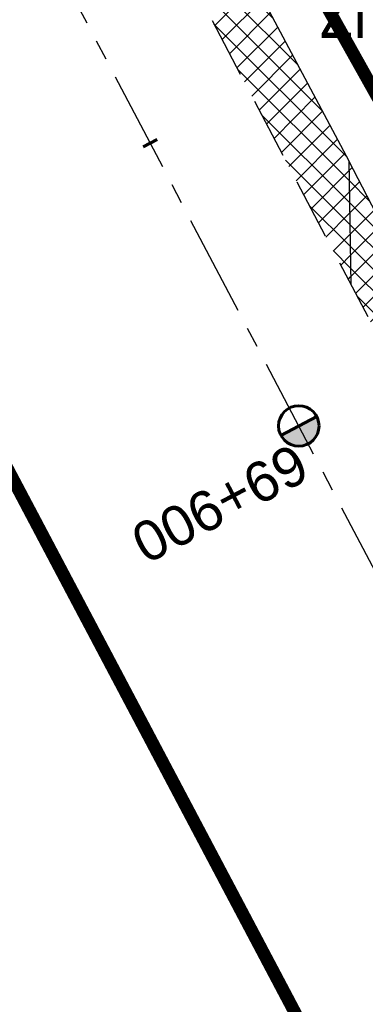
# Model space of a CAD drawing. Header units: metres. Extents: x 7529682 to 7533711, y 5721195 to 5727842.
# Tile 78 of 232: x 7531292 to 7531303, y 5724754 to 5724785. Entities that reach past the tile are written whole.
import ezdxf

# ---------------------------------------------------------------- set-up
doc = ezdxf.new("R2010")
doc.units = ezdxf.units.M
for name, pattern in [('817-dzialki-09-05-04$0$HIDDEN', [0.375, 0.25, -0.125]), ('ACAD_ISO05W100', [33, 24, -3, 0, -3, 0, -3]), ('CENTER', [50.800000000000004, 31.75, -6.35, 6.35, -6.35]), ('HIDDEN', [9.524999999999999, 6.35, -3.175])]:
    doc.linetypes.add(name, pattern=pattern)
for name, color, linetype in [('C-DROGI-SYTUACJA-ETYKIETY', 7, 'Continuous'), ('D-hatch-pobocza', 131, 'Continuous'), ('D-hatch-zjazdy-kruszywo', 111, 'Continuous'), ('D-pobocza', 60, 'Continuous'), ('D-rowy', 160, 'Continuous')]:
    doc.layers.add(name, color=color, linetype=linetype)
for name, color, linetype, lineweight in [('D-krawędzie', 3, 'Continuous', 30), ('D-oś', 10, 'CENTER', 30), ('D-pas-drogowy', 7, 'ACAD_ISO05W100', 50), ('D-zjazdy', 202, 'Continuous', 30), ('D-zjazdy-opis', 202, 'Continuous', 30)]:
    doc.layers.add(name, color=color, linetype=linetype, lineweight=lineweight)
doc.layers.add('D-LR-etap-III', color=7, linetype='817-dzialki-09-05-04$0$HIDDEN', lineweight=50, true_color=0x00008f)
doc.styles.add('2mm08', font='arial.ttf', dxfattribs={"width": 0.8})
doc.styles.get("Standard").update_dxf_attribs({"font": 'arial.ttf'})
pattern_1 = [(45, (0, 0), (-0.3367596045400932, 0.3367596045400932), []), (135, (0, 0), (-0.3367596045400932, -0.3367596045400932), [])]

# ---------------------------------------------------------------- blocks, each defined once
blk = doc.blocks.new('kilometraz')
at = {"linetype": 'ByBlock', "lineweight": -2}
blk.add_hatch(color=0, dxfattribs=at).paths.add_polyline_path([(0, -0.28125, 0.4142135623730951), (0.28125, 0, 0.4142135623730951), (0, 0.28125)])
at = {"color": 0, "linetype": 'ByBlock', "lineweight": -2}
blk.add_line((0, 0.28125), (0, -0.28125), dxfattribs=at)
blk.add_circle((0, 0), 0.28125, dxfattribs=at)
blk = doc.blocks.new('AeccTickLine')
at = {"color": 0, "linetype": 'ByBlock', "lineweight": -2}
blk.add_line((0, 1), (-3.673819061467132e-16, -1), dxfattribs=at)

msp = doc.modelspace()

# ---------------------------------------------------------------- hatches: boundary and pattern name
at = {"layer": 'D-hatch-pobocza'}
h = msp.add_hatch(dxfattribs=at)
h.set_pattern_fill('ANSI37', color=256, scale=0.15, style=0)
h.set_pattern_definition(pattern_1)
h.paths.add_polyline_path([(7531327.019999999, 5724733.24), (7531314.57, 5724757.21), (7531302.376963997, 5724780.71917558), (7531302.440936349, 5724776.853417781), (7531306.739858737, 5724768.664832), (7531335.094443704, 5724714.652299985), (7531357.3191504, 5724672.438740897), (7531360.382455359, 5724666.624949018), (7531361.969999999, 5724665.57), (7531363.099643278, 5724665.411740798), (7531353.58, 5724682.67), (7531345.94, 5724697.46), (7531339.269999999, 5724710)])
at = {"layer": 'D-hatch-zjazdy-kruszywo'}
h = msp.add_hatch(dxfattribs=at)
h.set_pattern_fill('ANSI37', color=256, scale=0.15, style=0)
h.set_pattern_definition(pattern_1)
h.paths.add_polyline_path([(7531298.77605959, 5724787.517560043), (7531296.234606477, 5724788.675232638), (7531302.440936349, 5724776.853417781), (7531302.376963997, 5724780.71917558)])

# ---------------------------------------------------------------- linework, layer by layer
at = {"layer": 'D-krawędzie', "linetype": 'HIDDEN', "ltscale": 0.3, "flags": 128}
msp.add_lwpolyline([(7530572.009999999, 5726166.06), (7530620.380949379, 5726072.761487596), (7530641.555222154, 5726032.007915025), (7530660.960861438, 5725995.070069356), (7530689.128213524, 5725941.540167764), (7530707.335918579, 5725907.031820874), (7530725.255781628, 5725873.092686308), (7530743.969545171, 5725837.653904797), (7530770.526708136, 5725787.119408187), (7530787.864146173, 5725754.266918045), (7530809.897571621, 5725712.541613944), (7530824.739035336, 5725684.389287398), (7530840.856259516, 5725653.693092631), (7530860.675070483, 5725616.154465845), (7530865.283000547, 5725607.394015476), (7530878.050274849, 5725583.079962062), (7530918.171722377, 5725507.178125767), (7530950.162943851, 5725446.305402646), (7530993.419108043, 5725364.264712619), (7531022.766433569, 5725308.719304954), (7531053.80955549, 5725249.872416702), (7531081.165622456, 5725197.874670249), (7531103.902359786, 5725154.540603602), (7531128.123220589, 5725108.448161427), (7531149.3, 5725068.249999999), (7531167.380094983, 5725033.766927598), (7531197.164745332, 5724976.987689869), (7531228.151004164, 5724918.034426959), (7531253.152837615, 5724870.491119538), (7531286.7961686, 5724806.653565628), (7531306.739858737, 5724768.664832), (7531335.094443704, 5724714.652299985), (7531357.3191504, 5724672.438740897), (7531373.644908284, 5724641.454376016), (7531392.161870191, 5724605.998675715), (7531418.480331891, 5724555.852756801), (7531439.726902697, 5724515.582472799), (7531468.399107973, 5724461.077223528), (7531491.782023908, 5724416.527754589), (7531531.990296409, 5724339.832565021), (7531557.226635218, 5724291.658956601), (7531569.851546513, 5724267.577443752), (7531591.375556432, 5724226.547822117), (7531610.003879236, 5724191.103071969), (7531616.882991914, 5724177.998849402), (7531629.984986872, 5724153.025496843), (7531641.006768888, 5724132.021778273), (7531664.906257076, 5724087.616922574), (7531677.64401952, 5724064.785715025), (7531683.112433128, 5724054.988140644), (7531686.752875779, 5724048.180044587), (7531695.447538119, 5724031.696667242), (7531703.748818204, 5724015.917210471), (7531709.214143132, 5724005.513965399), (7531719.388607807, 5723986.14687362), (7531726.295217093, 5723973.000144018), (7531732.740794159, 5723960.735633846), (7531735.13, 5723956.19)], dxfattribs=at)
at = {"layer": 'D-LR-etap-III', "ltscale": 10, "flags": 128}
msp.add_lwpolyline([(7531750.474471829, 5723895.103125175, 0.4, 0.4, 0), (7531750.505, 5723895.13, 0.4, 0.4, 0), (7531682.71, 5724022.92, 0.4, 0.4, 0), (7531619.177023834, 5724147.203692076, 0.4, 0.4, 0), (7531592.308960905, 5724198.48863389, 0.4, 0.4, 0), (7531553.263875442, 5724272.918564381, 0.4, 0.4, 0), (7531504.019999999, 5724366.79, 0.4, 0.4, 0), (7531482.09, 5724407.62, 0.4, 0.4, 0), (7531412.350402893, 5724541.182759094, 0.4, 0.4, 0), (7531388.463669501, 5724586.929768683, 0.4, 0.4, 0), (7531345.12, 5724669.94, 0.4, 0.4, 0), (7531127.66, 5725081.67, 0.4, 0.4, 0), (7531059.253139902, 5725211.040795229, 0.4, 0.4, 0), (7531008.007244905, 5725307.953830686, 0.4, 0.4, 0), (7530964.181635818, 5725390.835555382, 0.4, 0.4, 0), (7530914.557354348, 5725484.683561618, 0.4, 0.4, 0), (7530865.243241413, 5725577.493975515, 0.4, 0.4, 0), (7530840.085257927, 5725624.058651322, 0.4, 0.4, 0), (7530802.559525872, 5725694.924584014, 0.4, 0.4, 0), (7530755.54, 5725787.51, 0.4, 0.4, 0), (7530708.717810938, 5725876.303221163, 0.4, 0.4, 0), (7530695.12, 5725902.09, 0.4, 0.4, 0), (7530642.91397006, 5726001.07839487, 0.4, 0.4, 0), (7530634.934723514, 5726016.146615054, 0.4, 0.4, 0), (7530610.820000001, 5726061.929999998, 0.4, 0.4, 0), (7530610.820000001, 5726061.929999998, 0.4, 0.4, 0), (7530607.21, 5726063.51, 0.4, 0.4, 0), (7530597.42, 5726080.68, 0.4, 0.4, 0), (7530591.16, 5726088.44, 0.4, 0.4, 0), (7530581.28, 5726107.21, 0.4, 0.4, 0), (7530571.29, 5726130.56, 0.4, 0.4, 0), (7530549.554994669, 5726171.527317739, 0.4, 0.4, 0), (7530531.014309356, 5726206.473807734, 0.4, 0.4, 0), (7530516.461208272, 5726236.016618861, 0.4, 0.4, 0), (7530500.798929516, 5726266.141265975, 0.4, 0.4, 0), (7530491.349999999, 5726283.94, 0.4, 0.4, 0), (7530482.4, 5726303.41, 0.4, 0.4, 0), (7530482.4, 5726303.41, 0.4, 0.4, 0), (7530450.41, 5726357.28, 0.4, 0.4, 0), (7530397.759396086, 5726458.499907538, 0.4, 0.4, 0), (7530334.707815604, 5726583.664702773, 0.4, 0.4, 0), (7530303.939274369, 5726645.167943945, 0.4, 0.4, 0), (7530300.509779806, 5726651.777515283, 0.4, 0.4, 0), (7530289.213532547, 5726671.966724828, 0.4, 0.4, 0), (7530281.54, 5726685.57, 0.4, 0.4, 0), (7530261.37085633, 5726724.163374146, 0.4, 0.4, 0), (7530254.03, 5726738.21, 0.4, 0.4, 0), (7530197.219999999, 5726845.06, 0.4, 0.4, 0), (7530194.71, 5726849.15, 0.4, 0.4, 0), (7530195.92, 5726850.75, 0.4, 0.4, 0), (7530170.546669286, 5726892.961489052, 0.4, 0.4, 0), (7530143.174718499, 5726945.065838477, 0.4, 0.4, 0), (7530105.059999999, 5727018.32, 0.4, 0.4, 0), (7530100.059999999, 5727027.16, 0.4, 0.4, 0), (7530062.318670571, 5727099.625398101, 0.4, 0.4, 0), (7530015.378537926, 5727189.420463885, 0.4, 0.4, 0), (7529983.207960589, 5727250.206596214, 0.4, 0.4, 0), (7529953.284293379, 5727306.74720398, 0.4, 0.4, 0), (7529900.67053443, 5727406.15903814, 0.4, 0.4, 0), (7529890.630239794, 5727425.131178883, 0.4, 0.4, 0), (7529875.155383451, 5727454.426350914, 0.4, 0.4, 0), (7529857.560096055, 5727487.787346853, 0.4, 0.4, 0), (7529835.194401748, 5727530.19312405, 0.4, 0.4, 0), (7529811.740544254, 5727574.662079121, 0.4, 0.4, 0), (7529792.101859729, 5727611.922638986, 0.4, 0.4, 0), (7529768.066117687, 5727657.469613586, 0.4, 0.4, 0), (7529755.210566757, 5727682.131373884, 0.4, 0.4, 0), (7529753.309999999, 5727681.13, 0.4, 0.4, 0), (7529739.21, 5727707.77, 0.4, 0.4, 0), (7529735.394745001, 5727711.251990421, 0.4, 0.4, 0), (7529725.42, 5727730.2, 0.4, 0.4, 0), (7529723.55, 5727729.88, 0.4, 0.4, 0), (7529695.566668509, 5727782.932080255, 0.4, 0.4, 0), (7529717.67971874, 5727794.024357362, 0.4, 0.4, 0), (7529736.274870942, 5727758.647400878, 0.4, 0.4, 0), (7529736.274870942, 5727758.647400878, 0.4, 0.4, 0), (7529744.511003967, 5727750.406106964, 0.4, 0.4, 0), (7529744.511003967, 5727750.406106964, 0.4, 0.4, 0), (7529750.282568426, 5727738.549848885, 0.4, 0.4, 0), (7529777.108510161, 5727687.569424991, 0.4, 0.4, 0), (7529796.51537536, 5727651.329932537, 0.4, 0.4, 0), (7529814.937945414, 5727616.793170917, 0.4, 0.4, 0), (7529839.006722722, 5727572.303976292, 0.4, 0.4, 0), (7529860.617626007, 5727532.509108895, 0.4, 0.4, 0), (7529882.348967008, 5727491.504261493, 0.4, 0.4, 0), (7529904.865139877, 5727449.096370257, 0.4, 0.4, 0), (7529920.747384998, 5727418.884773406, 0.4, 0.4, 0), (7529946.676504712, 5727368.547487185, 0.4, 0.4, 0), (7529972.024701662, 5727320.573310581, 0.4, 0.4, 0), (7529987.740014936, 5727290.153392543, 0.4, 0.4, 0), (7529996.497385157, 5727273.661630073, 0.4, 0.4, 0), (7530017.541471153, 5727234.202689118, 0.4, 0.4, 0), (7530033.053657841, 5727204.864166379, 0.4, 0.4, 0), (7530051.622983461, 5727170.222745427, 0.4, 0.4, 0), (7530069.276612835, 5727137.015751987, 0.4, 0.4, 0), (7530089.385386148, 5727097.533639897, 0.4, 0.4, 0), (7530109.712512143, 5727060.746615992, 0.4, 0.4, 0), (7530136.769722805, 5727011.640131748, 0.4, 0.4, 0), (7530162.446686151, 5726962.743777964, 0.4, 0.4, 0), (7530187.674104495, 5726916.992101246, 0.4, 0.4, 0), (7530207.820739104, 5726879.335323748, 0.4, 0.4, 0), (7530230.625609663, 5726834.518686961, 0.4, 0.4, 0), (7530262.288093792, 5726776.61832811, 0.4, 0.4, 0), (7530277.509672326, 5726760.213143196, 0.4, 0.4, 0), (7530286.036865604, 5726744.106684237, 0.4, 0.4, 0), (7530288.097472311, 5726735.884066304, 0.4, 0.4, 0), (7530290.393870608, 5726725.046963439, 0.4, 0.4, 0), (7530296.17664807, 5726713.582980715, 0.4, 0.4, 0), (7530302.726195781, 5726701.18226779, 0.4, 0.4, 0), (7530325.685047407, 5726657.466383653, 0.4, 0.4, 0), (7530343.243978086, 5726623.648592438, 0.4, 0.4, 0), (7530360.229820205, 5726591.746871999, 0.4, 0.4, 0), (7530383.20855044, 5726548.059469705, 0.4, 0.4, 0), (7530406.017875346, 5726503.605514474, 0.4, 0.4, 0), (7530427.464919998, 5726462.620289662, 0.4, 0.4, 0), (7530447.9278544, 5726424.388014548, 0.4, 0.4, 0), (7530471.126878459, 5726379.920667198, 0.4, 0.4, 0), (7530490.501003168, 5726343.033350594, 0.4, 0.4, 0), (7530509.499458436, 5726306.733076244, 0.4, 0.4, 0), (7530529.890269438, 5726267.244072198, 0.4, 0.4, 0), (7530543.852446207, 5726238.990319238, 0.4, 0.4, 0), (7530554.808897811, 5726218.943990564, 0.4, 0.4, 0), (7530559.027108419, 5726212.223286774, 0.4, 0.4, 0), (7530563.060988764, 5726206.409670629, 0.4, 0.4, 0), (7530566.93354971, 5726200.463543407, 0.4, 0.4, 0), (7530569.771022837, 5726194.901501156, 0.4, 0.4, 0), (7530571.47319415, 5726191.282350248, 0.4, 0.4, 0), (7530572.839142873, 5726188.024533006, 0.4, 0.4, 0), (7530575.295071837, 5726182.034664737, 0.4, 0.4, 0), (7530579.736851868, 5726173.306070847, 0.4, 0.4, 0), (7530583.3, 5726167.41, 0.4, 0.4, 0), (7530593.4, 5726163.33, 0.4, 0.4, 0), (7530598.618375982, 5726155.264489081, 0.4, 0.4, 0), (7530608.258304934, 5726140.497132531, 0.4, 0.4, 0), (7530603.269999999, 5726136.83, 0.4, 0.4, 0), (7530606.53, 5726131.84, 0.4, 0.4, 0), (7530604.239057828, 5726124.21679044, 0.4, 0.4, 0), (7530605.847136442, 5726121.630127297, 0.4, 0.4, 0), (7530608.971611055, 5726116.164124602, 0.4, 0.4, 0), (7530618.114293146, 5726097.791111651, 0.4, 0.4, 0), (7530651.213125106, 5726034.959524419, 0.4, 0.4, 0), (7530670.243741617, 5725998.61095082, 0.4, 0.4, 0), (7530698.075474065, 5725945.952624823, 0.4, 0.4, 0), (7530716.505955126, 5725911.3051464, 0.4, 0.4, 0), (7530735.223454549, 5725875.667401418, 0.4, 0.4, 0), (7530752.504235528, 5725842.154920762, 0.4, 0.4, 0), (7530778.310652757, 5725793.501254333, 0.4, 0.4, 0), (7530797.499961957, 5725756.381811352, 0.4, 0.4, 0), (7530812.518974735, 5725728.28874362, 0.4, 0.4, 0), (7530820.039295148, 5725713.160404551, 0.4, 0.4, 0), (7530822.422446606, 5725710.193574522, 0.4, 0.4, 0), (7530833.154893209, 5725688.800634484, 0.4, 0.4, 0), (7530849.629354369, 5725656.158601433, 0.4, 0.4, 0), (7530867.98290276, 5725621.963939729, 0.4, 0.4, 0), (7530872.629809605, 5725612.88760475, 0.4, 0.4, 0), (7530880.354488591, 5725597.594500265, 0.4, 0.4, 0), (7530883.839446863, 5725593.389159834, 0.4, 0.4, 0), (7530891.782113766, 5725587.763349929, 0.4, 0.4, 0), (7530895.038670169, 5725584.280746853, 0.4, 0.4, 0), (7530897.033644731, 5725580.941110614, 0.4, 0.4, 0), (7530900.951646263, 5725579.945856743, 0.4, 0.4, 0), (7530904.80970798, 5725571.977328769, 0.4, 0.4, 0), (7530903.682362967, 5725568.566434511, 0.4, 0.4, 0), (7530908.900614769, 5725558.844845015, 0.4, 0.4, 0), (7530910.252030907, 5725545.671606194, 0.4, 0.4, 0), (7530912.872986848, 5725538.645543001, 0.4, 0.4, 0), (7530945.278171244, 5725478.464284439, 0.4, 0.4, 0), (7530959.692318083, 5725450.24628822, 0.4, 0.4, 0), (7531002.82670893, 5725368.192370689, 0.4, 0.4, 0), (7531044.703532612, 5725290.314293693, 0.4, 0.4, 0), (7531064.098839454, 5725253.212562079, 0.4, 0.4, 0), (7531083.010253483, 5725216.677517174, 0.4, 0.4, 0), (7531113.013137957, 5725158.465613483, 0.4, 0.4, 0), (7531137.364304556, 5725113.07076138, 0.4, 0.4, 0), (7531150.830830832, 5725086.711759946, 0.4, 0.4, 0), (7531159.745663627, 5725076.640848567, 0.4, 0.4, 0), (7531166.309999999, 5725074.58, 0.4, 0.4, 0), (7531172.29, 5725062.58, 0.4, 0.4, 0), (7531170.589828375, 5725055.605912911, 0.4, 0.4, 0), (7531173.732823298, 5725044.080706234, 0.4, 0.4, 0), (7531215.342008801, 5724964.859648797, 0.4, 0.4, 0), (7531238.054496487, 5724921.684649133, 0.4, 0.4, 0), (7531262.389821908, 5724875.282876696, 0.4, 0.4, 0), (7531295.587160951, 5724811.265731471, 0.4, 0.4, 0), (7531348.487908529, 5724712.362812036, 0.4, 0.4, 0), (7531363.740817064, 5724682.68394264, 0.4, 0.4, 0), (7531366.986905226, 5724675.865317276, 0.4, 0.4, 0), (7531382.541261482, 5724646.110625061, 0.4, 0.4, 0), (7531401.299165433, 5724610.874551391, 0.4, 0.4, 0), (7531428.964837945, 5724558.862274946, 0.4, 0.4, 0), (7531449.111202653, 5724520.397801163, 0.4, 0.4, 0), (7531477.292992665, 5724465.831467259, 0.4, 0.4, 0), (7531500.996290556, 5724421.112506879, 0.4, 0.4, 0), (7531512.121834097, 5724400.549045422, 0.4, 0.4, 0), (7531513.78163794, 5724396.757451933, 0.4, 0.4, 0), (7531526.32, 5724379.39, 0.4, 0.4, 0), (7531566.783642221, 5724302.73628205, 0.4, 0.4, 0), (7531578.579156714, 5724282.774819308, 0.4, 0.4, 0), (7531584.232619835, 5724273.111246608, 0.4, 0.4, 0), (7531590.109283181, 5724263.508189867, 0.4, 0.4, 0), (7531593.027899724, 5724258.771479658, 0.4, 0.4, 0), (7531595.711841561, 5724254.226824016, 0.4, 0.4, 0), (7531601.659976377, 5724243.898197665, 0.4, 0.4, 0), (7531606.097733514, 5724235.986407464, 0.4, 0.4, 0), (7531609.382207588, 5724230.799061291, 0.4, 0.4, 0), (7531611.580260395, 5724227.671180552, 0.4, 0.4, 0), (7531612.707802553, 5724225.86410867, 0.4, 0.4, 0), (7531618.665224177, 5724214.480919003, 0.4, 0.4, 0), (7531619.885522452, 5724212.333950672, 0.4, 0.4, 0), (7531620.931818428, 5724210.787064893, 0.4, 0.4, 0), (7531623.518605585, 5724207.111542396, 0.4, 0.4, 0), (7531626.143926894, 5724203.61306897, 0.4, 0.4, 0), (7531632.022984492, 5724196.485954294, 0.4, 0.4, 0), (7531653.949089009, 5724152.617641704, 0.4, 0.4, 0), (7531656.750690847, 5724143.103797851, 0.4, 0.4, 0), (7531659.61440691, 5724133.254504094, 0.4, 0.4, 0), (7531661.627147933, 5724128.646047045, 0.4, 0.4, 0.01093811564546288), (7531674.314987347, 5724101.43546424, 0.4, 0.4, 0), (7531685.137626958, 5724081.408252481, 0.4, 0.4, 0), (7531692.159945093, 5724066.277333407, 0.4, 0.4, 0), (7531699.662164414, 5724051.388120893, 0.4, 0.4, 0), (7531704.480624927, 5724040.808561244, 0.4, 0.4, 0), (7531704.480624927, 5724040.808561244, 0.4, 0.4, 0), (7531704.401251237, 5724037.368913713, 0.4, 0.4, 0), (7531720.383609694, 5724003.441317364, 0.4, 0.4, 0), (7531728.79890528, 5723986.206298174, 0.4, 0.4, 0), (7531733.237926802, 5723977.192631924, 0.4, 0.4, 0), (7531736.750027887, 5723969.505210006, 0.4, 0.4, 0), (7531737.336143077, 5723968.518916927, 0.4, 0.4, 0), (7531738.285051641, 5723967.699360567, 0.4, 0.4, 0), (7531742.180915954, 5723962.346428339, 0.4, 0.4, 0), (7531744.286141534, 5723958.615526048, 0.4, 0.4, 0), (7531755.393260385, 5723944.192617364, 0.4, 0.4, 0), (7531758.69, 5723936.76, 0.4, 0.4, 0), (7531780.08, 5723929.25, 0.4, 0.4, 0), (7531792.611989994, 5723906.337708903, 0.4, 0.4, 0), (7531792.611989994, 5723906.337708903, 0.4, 0.4, 0), (7531756.962094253, 5723883.055323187, 0.4, 0.4, 0), (7531750.46, 5723895.130000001, 0.4, 0.4, 0), (7531750.46, 5723895.130000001, 0, 0, 0)], format="xyseb", dxfattribs=at)
at = {"layer": 'D-oś', "ltscale": 0.1}
msp.add_lwpolyline([(7531488.682972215, 5724414.901138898), (7531465.30154836, 5724459.447768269), (7531436.630334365, 5724513.951133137), (7531415.382990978, 5724554.222881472), (7531389.061122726, 5724604.375291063), (7531370.54547166, 5724639.828481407), (7531354.22214964, 5724670.808223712), (7531331.99647235, 5724713.023626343), (7531303.640952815, 5724767.037938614), (7531283.698553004, 5724805.024214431), (7531250.055061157, 5724868.862076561), (7531225.052886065, 5724916.406033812), (7531194.065303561, 5724975.361817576), (7531164.280332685, 5725032.141666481), (7531146.201824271, 5725066.621712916), (7531125.025790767, 5725106.818458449), (7531100.803065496, 5725152.914450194), (7531078.067230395, 5725196.24679728), (7531050.712974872, 5725248.241100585), (7531019.671816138, 5725307.084268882), (7530990.323090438, 5725362.632329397), (7530947.065833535, 5725444.675091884), (7530915.075467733, 5725505.546186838), (7530874.953735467, 5725581.448561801)], dxfattribs=at)
at = {"layer": 'D-pas-drogowy', "ltscale": 0.2, "flags": 128}
msp.add_lwpolyline([(7531633.018560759, 5724182.834272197, 0.4, 0.4, 0), (7531617.558899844, 5724211.608162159, 0.4, 0.4, 0), (7531566.783642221, 5724302.73628205, 0.4, 0.4, 0), (7531538.419082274, 5724356.469679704, 0.4, 0.4, 0), (7531526.32, 5724379.39, 0.4, 0.4, 0), (7531516.102085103, 5724393.607319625, 0.4, 0.4, 0.001485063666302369), (7531513.78037409, 5724396.837773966, 0.4, 0.4, 0), (7531501.87, 5724413.41, 0.4, 0.4, 0), (7531474.926107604, 5724464.507896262, 0.4, 0.4, 0), (7531446.200436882, 5724518.992313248, 0.4, 0.4, 0), (7531424.962185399, 5724559.262257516, 0.4, 0.4, 0), (7531398.444460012, 5724609.565801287, 0.4, 0.4, 0), (7531379.647455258, 5724645.216004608, 0.4, 0.4, 0), (7531365.23, 5724672.56, 0.4, 0.4, 0), (7531341.305752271, 5724717.915356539, 0.4, 0.4, 0), (7531312.899996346, 5724771.788898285, 0.4, 0.4, 0), (7531292.590923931, 5724810.306502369, 0.4, 0.4, 0), (7531259.391619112, 5724873.271351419, 0.4, 0.4, 0), (7531233.740401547, 5724921.922582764, 0.4, 0.4, 0), (7531203.072738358, 5724980.092044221, 0.4, 0.4, 0), (7531173.471398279, 5725036.225177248, 0.4, 0.4, 0), (7531168.269999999, 5725046.09, 0.4, 0.4, 0), (7531172.29, 5725062.58, 0.4, 0.4, 0), (7531166.309999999, 5725074.58, 0.4, 0.4, 0), (7531150.32, 5725079.6, 0.4, 0.4, 0), (7531141.5, 5725096.43, 0.4, 0.4, 0), (7531109.311735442, 5725157.814415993, 0.4, 0.4, 0), (7531086.641300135, 5725201.047918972, 0.4, 0.4, 0), (7531059.198258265, 5725253.383662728, 0.4, 0.4, 0), (7531028.206828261, 5725312.48946212, 0.4, 0.4, 0), (7530999.104694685, 5725367.990143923, 0.4, 0.4, 0), (7530956.247527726, 5725449.724815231, 0.4, 0.4, 0), (7530924.397774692, 5725510.463768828, 0.4, 0.4, 0), (7530897.509999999, 5725561.74, 0.4, 0.4, 0), (7530894.46, 5725566.14, 0.4, 0.4, 0), (7530892.16, 5725570.49, 0.4, 0.4, 0), (7530869.362688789, 5725613.307018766, 0.4, 0.4, 0), (7530861.693971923, 5725627.704613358, 0.4, 0.4, 0), (7530852.74, 5725644.52, 0.4, 0.4, 0), (7530831.509999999, 5725684.2, 0.4, 0.4, 0), (7530811.13, 5725722.52, 0.4, 0.4, 0), (7530792.3476413, 5725757.940652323, 0.4, 0.4, 0), (7530768.03, 5725803.8, 0.4, 0.4, 0), (7530748.768542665, 5725840.178507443, 0.4, 0.4, 0), (7530727.7, 5725879.97, 0.4, 0.4, 0), (7530712.0981582, 5725909.54523909, 0.4, 0.4, 0), (7530693.644105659, 5725944.645156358, 0.4, 0.4, 0), (7530665.702224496, 5725997.538976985, 0.4, 0.4, 0), (7530641.759999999, 5726042.88, 0.4, 0.4, 0), (7530616.5, 5726091.48, 0.4, 0.4, 0), (7530604.628439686, 5726114.319880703, 0.4, 0.4, -0.007762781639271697), (7530602.5, 5726118.43, 0.4, 0.4, 0), (7530603.992037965, 5726123.394821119, 0.4, 0.4, 0), (7530606.53, 5726131.84, 0.4, 0.4, 0), (7530603.269999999, 5726136.83, 0.4, 0.4, 0), (7530593.775620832, 5726151.368713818, 0.4, 0.4, 0), (7530590.202637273, 5726156.84001263, 0.4, 0.4, 0), (7530583.3, 5726167.41, 0.4, 0.4, 0), (7530580.578343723, 5726170.427567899, 0.4, 0.4, 0), (7530575.849999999, 5726175.67, 0.4, 0.4, 0), (7530569.009999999, 5726186.66, 0.4, 0.4, 0), (7530562.555322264, 5726199.189409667, 0.4, 0.4, 0), (7530555.67, 5726211.39, 0.4, 0.4, 0), (7530548.29, 5726224.23, 0.4, 0.4, 0), (7530540.58, 5726237.71, 0.4, 0.4, 0), (7530532.679999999, 5726252.65, 0.4, 0.4, 0), (7530524.059999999, 5726269.35, 0.4, 0.4, 0), (7530502.82, 5726309.91, 0.4, 0.4, 0), (7530488.83, 5726336.63, 0.4, 0.4, 0), (7530466.03, 5726380.16, 0.4, 0.4, 0), (7530438.469999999, 5726432.77, 0.4, 0.4, 0), (7530424.53, 5726459.09, 0.4, 0.4, 0), (7530401.63, 5726502.97, 0.4, 0.4, 0), (7530383.38, 5726538.06, 0.4, 0.4, 0), (7530353.969999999, 5726593.52, 0.4, 0.4, 0), (7530338.469999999, 5726622.74, 0.4, 0.4, 0), (7530322.009999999, 5726653.88, 0.4, 0.4, 0), (7530297.54, 5726700.33, 0.4, 0.4, 0), (7530287.38, 5726719.6, 0.4, 0.4, 0), (7530285.94993921, 5726722.315508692, 0.4, 0.4, 0), (7530280.259999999, 5726733.12, 0.4, 0.4, 0), (7530266.73, 5726758.74, 0.4, 0.4, 0), (7530260.42, 5726770.47, 0.4, 0.4, 0), (7530253.25, 5726783.82, 0.4, 0.4, 0), (7530244.95, 5726799.33, 0.4, 0.4, 0), (7530239.389999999, 5726808.49, 0.4, 0.4, 0), (7530238.29, 5726807.9, 0.4, 0.4, 0), (7530218.11, 5726850.67, 0.4, 0.4, 0), (7530175.906646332, 5726928.168028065, 0.4, 0.4, 0), (7530096.679999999, 5727076.15, 0.4, 0.4, 0), (7530094.679999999, 5727079.89, 0.4, 0.4, 0), (7530064.59693469, 5727135.522637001, 0.4, 0.4, 0), (7530046.730970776, 5727168.8921561, 0.4, 0.4, 0), (7530025.803045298, 5727208.461374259, 0.4, 0.4, 0), (7530012.846501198, 5727232.979315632, 0.4, 0.4, 0), (7529994.15, 5727268.45, 0.4, 0.4, 0), (7529981.670868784, 5727291.93018666, 0.4, 0.4, 0), (7529949.889999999, 5727351.73, 0.4, 0.4, 0), (7529924.75, 5727399.03, 0.4, 0.4, 0), (7529915.515824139, 5727417.099754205, 0.4, 0.4, 0), (7529885.83, 5727475.19, 0.4, 0.4, 0), (7529862.559999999, 5727519.97, 0.4, 0.4, 0), (7529852.984923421, 5727538.191086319, 0.4, 0.4, 0), (7529836.513084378, 5727569.51130111, 0.4, 0.4, 0), (7529815.36890814, 5727609.140983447, 0.4, 0.4, 0), (7529792.795203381, 5727651.247499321, 0.4, 0.4, 0), (7529774.199114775, 5727685.858348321, 0.4, 0.4, 0), (7529746.966026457, 5727736.059440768, 0.4, 0.4, 0), (7529733.92, 5727757.62, 0.4, 0.4, 0), (7529708.607472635, 5727806.388536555, 0.4, 0.4, 0), (7529688.491967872, 5727796.344621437, 0.4, 0.4, 0), (7529723.55, 5727729.88, 0.4, 0.4, 0), (7529725.42, 5727730.2, 0.4, 0.4, 0), (7529735.38, 5727711.28, 0.4, 0.4, 0), (7529739.21, 5727707.77, 0.4, 0.4, 0), (7529753.309999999, 5727681.13, 0.4, 0.4, 0), (7529755.178396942, 5727682.114424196, 0.4, 0.4, 0), (7529792.101859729, 5727611.922638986, 0.4, 0.4, 0), (7529811.740544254, 5727574.662079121, 0.4, 0.4, 0), (7529835.194401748, 5727530.19312405, 0.4, 0.4, 0), (7529857.560096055, 5727487.787346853, 0.4, 0.4, 0), (7529875.155383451, 5727454.426350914, 0.4, 0.4, 0), (7529890.630239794, 5727425.131178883, 0.4, 0.4, 0), (7529900.67053443, 5727406.15903814, 0.4, 0.4, 0), (7529953.284293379, 5727306.74720398, 0.4, 0.4, 0), (7529983.207960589, 5727250.206596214, 0.4, 0.4, 0), (7530015.378537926, 5727189.420463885, 0.4, 0.4, 0), (7530062.318670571, 5727099.625398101, 0.4, 0.4, 0), (7530100.059999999, 5727027.16, 0.4, 0.4, 0), (7530105.059999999, 5727018.32, 0.4, 0.4, 0), (7530143.174718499, 5726945.065838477, 0.4, 0.4, 0), (7530170.546669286, 5726892.961489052, 0.4, 0.4, 0), (7530195.92, 5726850.75, 0.4, 0.4, 0), (7530194.71, 5726849.15, 0.4, 0.4, 0), (7530197.219999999, 5726845.06, 0.4, 0.4, 0), (7530254.03, 5726738.21, 0.4, 0.4, 0), (7530261.37085633, 5726724.163374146, 0.4, 0.4, 0), (7530281.54, 5726685.57, 0.4, 0.4, 0), (7530289.213532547, 5726671.966724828, 0.4, 0.4, 0), (7530300.509779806, 5726651.777515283, 0.4, 0.4, 0), (7530303.939274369, 5726645.167943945, 0.4, 0.4, 0), (7530334.707815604, 5726583.664702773, 0.4, 0.4, 0), (7530397.759396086, 5726458.499907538, 0.4, 0.4, 0), (7530450.41, 5726357.28, 0.4, 0.4, 0), (7530482.4, 5726303.41, 0.4, 0.4, 0), (7530483.687990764, 5726301.003383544, 0.4, 0.4, 0), (7530491.349999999, 5726283.94, 0.4, 0.4, 0), (7530512.67, 5726243.78, 0.4, 0.4, 0), (7530529.429999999, 5726209.46, 0.4, 0.4, 0), (7530571.29, 5726130.56, 0.4, 0.4, 0), (7530581.28, 5726107.21, 0.4, 0.4, 0), (7530591.16, 5726088.44, 0.4, 0.4, 0), (7530597.42, 5726080.68, 0.4, 0.4, 0), (7530607.21, 5726063.51, 0.4, 0.4, 0), (7530610.820000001, 5726061.929999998, 0.4, 0.4, 0), (7530634.934723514, 5726016.146615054, 0.4, 0.4, 0), (7530642.91397006, 5726001.07839487, 0.4, 0.4, 0), (7530695.12, 5725902.09, 0.4, 0.4, 0), (7530708.717810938, 5725876.303221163, 0.4, 0.4, 0), (7530755.54, 5725787.51, 0.4, 0.4, 0), (7530802.559525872, 5725694.924584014, 0.4, 0.4, 0), (7530840.085257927, 5725624.058651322, 0.4, 0.4, 0), (7530865.243241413, 5725577.493975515, 0.4, 0.4, 0), (7530914.557354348, 5725484.683561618, 0.4, 0.4, 0), (7530964.181635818, 5725390.835555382, 0.4, 0.4, 0), (7531008.007244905, 5725307.953830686, 0.4, 0.4, 0), (7531059.253139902, 5725211.040795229, 0.4, 0.4, 0), (7531127.66, 5725081.67, 0.4, 0.4, 0), (7531345.12, 5724669.94, 0.4, 0.4, 0), (7531388.463669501, 5724586.929768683, 0.4, 0.4, 0), (7531412.350402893, 5724541.182759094, 0.4, 0.4, 0), (7531482.09, 5724407.62, 0.4, 0.4, 0), (7531504.019999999, 5724366.79, 0.4, 0.4, 0), (7531519.374444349, 5724337.520497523, 0.4, 0.4, 0), (7531563.748815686, 5724252.931583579, 0.4, 0.4, 0), (7531602.175111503, 5724179.681224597, 0.4, 0.4, 0), (7531619.177023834, 5724147.203692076, 0.4, 0.4, 0), (7531625.038493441, 5724135.63500206, 0.4, 0.4, 0), (7531656.796442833, 5724073.31633882, 0.4, 0.4, 0), (7531675.12, 5724037.36, 0.4, 0.4, 0), (7531682.71, 5724022.92, 0.4, 0.4, 0), (7531705.565196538, 5723979.810545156, 0.4, 0.4, 0), (7531736.605941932, 5723921.261514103, 0.4, 0.4, 0), (7531750.46, 5723895.130000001, 0.4, 0.4, 0), (7531740.769999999, 5723886.56, 0.4, 0.4, 0), (7531732.86, 5723885, 0.4, 0.4, 0), (7531722.179999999, 5723887.77, 0.4, 0.4, 0), (7531729.87, 5723862.17, 0.4, 0.4, 0), (7531742.92, 5723861.93, 0.4, 0.4, 0), (7531763.71, 5723859.52, 0.4, 0.4, 0), (7531768.42, 5723854.12, 0.4, 0.4, 0), (7531787.42, 5723817.97, 0.4, 0.4, 0), (7531795.57, 5723809.82, 0.4, 0.4, 0), (7531816.346897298, 5723819.850397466, 0.4, 0.4, 0), (7531816.346897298, 5723819.850397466, 0.4, 0.4, 0), (7531805.059999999, 5723843.23, 0.4, 0.4, 0), (7531803.61, 5723886.23, 0.4, 0.4, 0), (7531803.61, 5723886.23, 0.4, 0.4, 0), (7531780.08, 5723929.25, 0.4, 0.4, 0), (7531758.69, 5723936.76, 0.4, 0.4, 0), (7531749.3590272, 5723946.412126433, 0.4, 0.4, 0), (7531742.71, 5723953.29, 0.4, 0.4, 0), (7531735.177368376, 5723967.877529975, 0.4, 0.4, 0), (7531722.37, 5723992.68, 0.4, 0.4, 0), (7531705.041669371, 5724030.885563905, 0.4, 0.4, 0), (7531699.469999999, 5724043.17, 0.4, 0.4, 0), (7531692.69, 5724058.11, 0.4, 0.4, 0), (7531679.672010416, 5724084.016803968, 0.4, 0.4, 0), (7531674.55, 5724094.21, 0.4, 0.4, 0), (7531666.633166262, 5724114.002855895, 0.4, 0.4, 0), (7531649, 5724153.82, 0.4, 0.4, 0), (7531641.49, 5724149.34, 0.4, 0.4, 0), (7531626.04, 5724179.34, 0.4, 0.4, 0), (7531633.03, 5724182.84, 0, 0, 0)], format="xyseb", dxfattribs=at)
at = {"layer": 'D-pobocza'}
msp.add_lwpolyline([(7531363.099643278, 5724665.411740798), (7531353.58, 5724682.67), (7531345.94, 5724697.46), (7531339.269999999, 5724710), (7531327.019999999, 5724733.24), (7531314.57, 5724757.21), (7531302.376963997, 5724780.71917558)], dxfattribs=at)
at = {"layer": 'D-rowy', "linetype": 'HIDDEN', "ltscale": 0.1, "const_width": 0.4, "flags": 128}
msp.add_lwpolyline([(7531506.121399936, 5724397.133351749), (7531489.190578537, 5724429.34060068), (7531483.400111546, 5724440.512095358), (7531478.412312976, 5724450.146766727), (7531462.901323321, 5724479.304166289), (7531434.632959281, 5724532.161646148), (7531396.749002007, 5724604.644561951), (7531378.596106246, 5724640.173238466), (7531368.21, 5724659.05), (7531363.9, 5724666.92), (7531355.876537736, 5724682.661796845), (7531338.032693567, 5724716.834919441), (7531309.901853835, 5724770.33291588), (7531304.158114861, 5724781.147276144), (7531299.737467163, 5724789.052054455), (7531294.930113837, 5724798.468047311), (7531279.862466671, 5724827.641362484), (7531247.714582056, 5724888.416734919), (7531220.373424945, 5724940.87265548), (7531195.513546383, 5724987.526839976), (7531168.705641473, 5725038.836315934), (7531161.295913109, 5725053.454680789), (7531161.295913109, 5725053.454680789)], dxfattribs=at)
at = {"layer": 'D-zjazdy', "linetype": 'ByBlock'}
msp.add_lwpolyline([(7531296.234606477, 5724788.675232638), (7531298.77605959, 5724787.517560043), (7531302.376963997, 5724780.71917558), (7531302.440936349, 5724776.85341778)], dxfattribs=at)

# ---------------------------------------------------------------- block references
at = {"layer": 'C-DROGI-SYTUACJA-ETYKIETY', "color": 2, "linetype": 'Continuous', "lineweight": 60, "xscale": 0.25, "yscale": 0.25, "zscale": 0.25, "rotation": 297.6990057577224}
msp.add_blockref('AeccTickLine', (7531296.166503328, 5724781.275267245), dxfattribs=at)
at = {"layer": 'C-DROGI-SYTUACJA-ETYKIETY', "color": 10, "linetype": 'Continuous', "lineweight": 60, "xscale": 2.249999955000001, "yscale": 2.249999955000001, "zscale": 2.249999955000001, "rotation": 297.6990057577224}
msp.add_blockref('kilometraz', (7531300.814770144, 5724772.421250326), dxfattribs=at)

# ---------------------------------------------------------------- texts
at = {"layer": 'C-DROGI-SYTUACJA-ETYKIETY', "color": 2}
msp.add_text('69+900', height=1.25, rotation=207.6990057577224, dxfattribs=at).set_placement((7531300.657054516, 5724771.914914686))
at = {"layer": 'D-zjazdy-opis', "style": '2mm08', "width": 0.8}
msp.add_text('ZI', height=1.5, dxfattribs=at).set_placement((7531301.482012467, 5724784.57394817))

doc.saveas('drawing.dxf')
